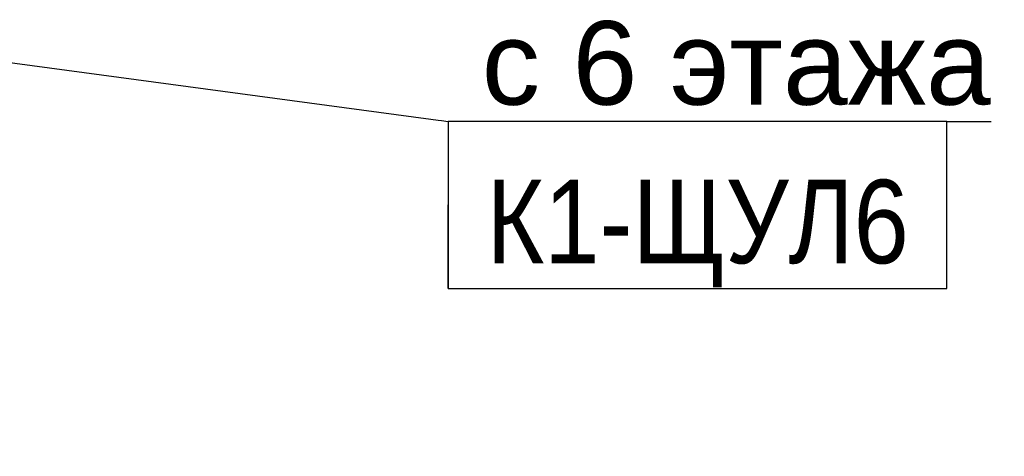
# Model space of a CAD drawing. Header units: millimetres. Extents: x -277772 to 277599, y -59564 to 282085.
# Tile 63 of 190: x -132155 to -129209, y 82689 to 83997. Entities that reach past the tile are written whole.
import ezdxf
from ezdxf import colors
from ezdxf.entities.mleader import LeaderData, LeaderLine
from ezdxf.enums import TextEntityAlignment as Align
from ezdxf.math import Vec2, Vec3

# ---------------------------------------------------------------- set-up
doc = ezdxf.new("R2018")
doc.units = ezdxf.units.MM
doc.set_wipeout_variables(frame=1)
doc.layers.add('КИП_выноска', color=6, linetype='Continuous', lineweight=25)
doc.styles.add('CP.Text', font='arial.ttf')
doc.styles.add('GOST 2.304', font='arial.ttf', dxfattribs={"width": 0.85})

# ---------------------------------------------------------------- blocks, each defined once
blk = doc.blocks.new('*U11')
at = {"color": 0, "linetype": 'Continuous', "lineweight": 30, "ltscale": 75, "width": 0.85, "flags": 104}
blk.add_attdef('ПРИМЕЧАНИЕ_1', text='', height=2.5, dxfattribs=at).set_placement((7.46, 3.611), align=Align.BOTTOM_CENTER)
at = {"color": 0, "lineweight": 30, "width": 0.85, "flags": 104}
blk.add_attdef('ПРИМЕЧАНИЕ_2', text='', height=2.5, dxfattribs=at).set_placement((7.46, -7.53), align=Align.BOTTOM_CENTER)
at = {"color": 0, "lineweight": 30, "style": 'GOST 2.304', "width": 0.85}
for tag, p in [('ИМЯ_КАБЕЛЯ_2', (7.46, -7.5)), ('ИМЯ_КАБЕЛЯ_3', (7.46, -12.5)), ('ИМЯ_КАБЕЛЯ_4', (7.46, -17.5)), ('ИМЯ_КАБЕЛЯ_5', (7.46, -22.5)), ('ИМЯ_КАБЕЛЯ_6', (7.46, -27.5)), ('ИМЯ_КАБЕЛЯ_7', (7.46, -32.5)), ('ИМЯ_КАБЕЛЯ_8', (7.46, -37.5)), ('ИМЯ_КАБЕЛЯ_9', (7.46, -42.5))]:
    blk.add_attdef(tag, text='', height=2.5, dxfattribs=at).set_placement(p, align=Align.BOTTOM_CENTER)
at = {"linetype": 'Continuous'}
blk.add_wipeout([(0, 2.5), (14.919, 2.5), (14.919, -2.5), (0, -2.5)], dxfattribs=at)
at = {"color": 0}
blk.add_line((0, -2.5), (0, 0), dxfattribs=at)
at = {"color": 0, "linetype": 'Continuous'}
blk.add_lwpolyline([(0, -2.5), (14.919, -2.5), (14.919, 2.5), (0, 2.5)], close=True, dxfattribs=at)
at = {"color": 0, "lineweight": 30, "style": 'GOST 2.304', "width": 0.85}
blk.add_attdef('ИМЯ_КАБЕЛЯ_1', text='', height=2.5, dxfattribs=at).set_placement((7.46, -2.5), align=Align.BOTTOM_CENTER)
blk = doc.blocks.new('_None')

msp = doc.modelspace()

# ---------------------------------------------------------------- leaders
at = {"layer": 'КИП_выноска'}
ml = msp.add_multileader_mtext('Standard', dxfattribs=at)
ml.set_content('с 6 этажа', color=256, style='CP.Text')
ml.set_leader_properties(color=256, linetype='ByLayer', lineweight=-1)
ml.set_arrow_properties(name='NONE')
ml.build(insert=Vec2(0, 0))
ml.multileader.update_dxf_attribs({"has_dogleg": 0, "text_left_attachment_type": 6, "text_right_attachment_type": 6, "dogleg_length": 0.5, "arrow_head_size": 300})
ctx = ml.context
ctx.base_point, ctx.char_height, ctx.arrow_head_size, ctx.landing_gap_size, ctx.plane_origin = Vec3(-130872.8, 83692.3), 250, 300, 100, Vec3(-128348.9, 81032.4)
ctx.left_attachment, ctx.right_attachment = 6, 6
notes = []
notes.append((ctx, [(0, (1, 1, 0), (-130873.3, 83692.3), (1, 0), 0.5, [(0, [(-132844, 83956.5)], 0, [])])]))
ctx.mtext.insert, ctx.mtext.width, ctx.mtext.flow_direction = Vec3(-130772.8, 83992.3), 1563.345, 5
ctx.mtext.has_bg_fill, ctx.mtext.bg_color, ctx.mtext.bg_scale_factor, ctx.mtext.bg_transparency, ctx.mtext.use_window_bg_color = 1, -1027028792, 1.5, 0, 1
for ctx, leaders in notes:
    for number, flags, end, landing, length, lines in leaders:
        leader = LeaderData()
        leader.index, (leader.has_last_leader_line, leader.has_dogleg_vector, leader.attachment_direction) = number, flags
        leader.last_leader_point, leader.dogleg_vector, leader.dogleg_length = Vec3(end), Vec3(landing), length
        for number, points, colour, breaks in lines:
            line = LeaderLine()
            line.index, line.vertices, line.color, line.breaks = number, Vec3.list(points), colors.encode_raw_color(colour), breaks
            leader.lines.append(line)
        ctx.leaders.append(leader)

# ---------------------------------------------------------------- next in the draw order: block references
ref = msp.add_blockref('*U11', (-130872.8, 83442.3), dxfattribs=dict(at, xscale=100, yscale=100, zscale=100))
lines = msp.add_mtext('\\W0.8500;', dxfattribs={"layer": '0', "color": 0, "linetype": 'Continuous', "lineweight": 30, "ltscale": 75, "insert": (-130126.8, 83803.4), "char_height": 2.5, "attachment_point": 1})
ref.add_attrib('ПРИМЕЧАНИЕ_1', '', (-130126.8, 83803.4), dxfattribs={"flags": 104}).embed_mtext(lines)
ref.add_attrib('ИМЯ_КАБЕЛЯ_1', 'К1-ЩУЛ6', dxfattribs={"layer": '0', "color": 0, "lineweight": 30, "height": 250, "style": 'GOST 2.304', "width": 0.85}).set_placement((-130126.8, 83192.3), align=Align.BOTTOM_CENTER)
lines = msp.add_mtext('\\W0.8500;', dxfattribs={"layer": '0', "color": 0, "lineweight": 30, "insert": (-130126.8, 82689.3), "char_height": 2.5, "attachment_point": 1})
ref.add_attrib('ПРИМЕЧАНИЕ_2', '', (-130126.8, 82689.3), dxfattribs={"flags": 104}).embed_mtext(lines)

doc.saveas('drawing.dxf')
